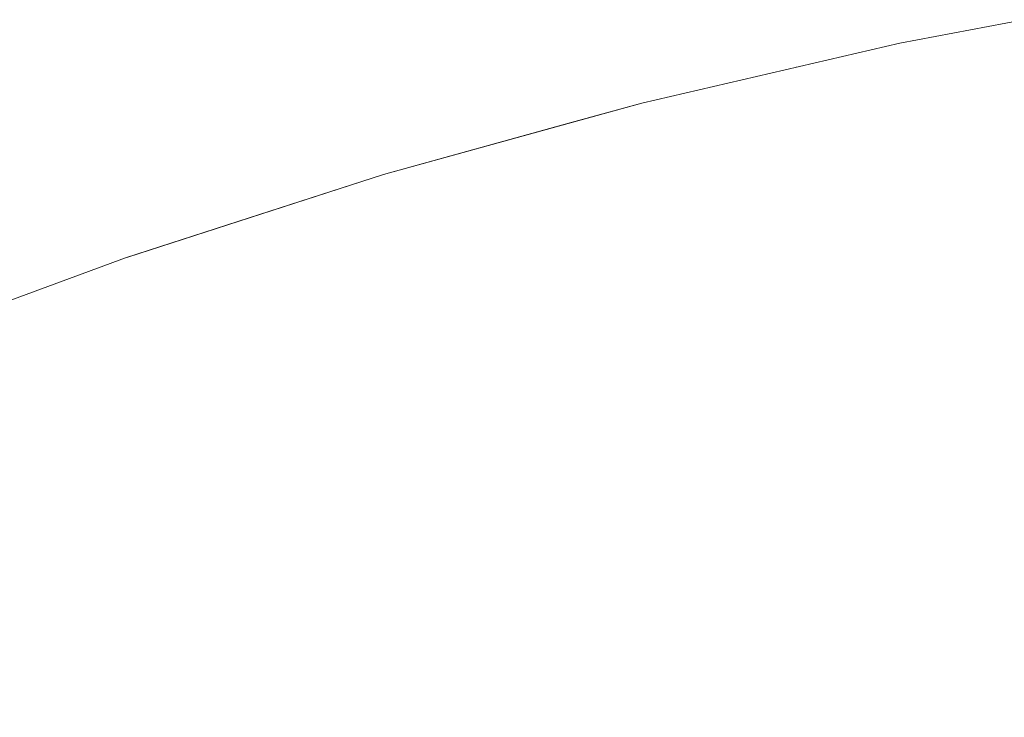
# Model space of a CAD drawing. Header units: centimetres. Extents: x -21.6 to 22.7, y 4.2 to 6.
# Tile 65 of 256: x -21.52755 to -21.51654, y 5.99119 to 5.99899. Entities that reach past the tile are written whole.
import ezdxf

# ---------------------------------------------------------------- set-up
doc = ezdxf.new("R2010")
doc.units = ezdxf.units.CM
doc.header["$LTSCALE"] = 2.54
doc.layers.add('Lucido design-1', color=7, linetype='Continuous')

# ---------------------------------------------------------------- blocks, each defined once
blk = doc.blocks.new('Gruppo-3-1')
at = {"color": 7, "linetype": 'Continuous', "lineweight": 9}
for points, invisible_edges in [([(-21.518869, 5.998458, -2276.320608), (-21.518864, 5.998422, -2276.319046), (-21.516324, 5.99895, -2276.319046), (-21.516329, 5.998987, -2276.320608)], 15), ([(-21.517713, 5.998723, -2276.32217), (-21.518869, 5.998458, -2276.320608), (-21.516329, 5.998987, -2276.320608)], 11), ([(-21.516329, 5.998987, -2276.320608), (-21.516328, 5.998984, -2276.32217), (-21.517713, 5.998723, -2276.32217)], 9), ([(-21.516328, 5.998984, -2276.92217), (-21.517713, 5.998723, -2276.92217), (-21.517713, 5.998723, -2276.32217), (-21.516328, 5.998984, -2276.32217)], 10), ([(-21.517713, 5.998723, -2276.92217), (-21.516328, 5.998984, -2276.92217), (-21.516324, 5.99895, -2276.925294), (-21.517597, 5.998698, -2276.925294)], 14), ([(-21.516317, 5.99889, -2276.317485), (-21.516324, 5.99895, -2276.319046), (-21.518864, 5.998422, -2276.319046), (-21.518854, 5.998362, -2276.317485)], 15), ([(-21.518854, 5.998362, -2276.317485), (-21.518841, 5.998278, -2276.315926), (-21.516306, 5.998806, -2276.315926), (-21.516317, 5.99889, -2276.317485)], 15), ([(-21.517597, 5.998698, -2276.925294), (-21.516324, 5.99895, -2276.925294), (-21.516306, 5.998806, -2276.928414), (-21.517576, 5.998554, -2276.928414)], 15), ([(-21.516291, 5.998698, -2276.314369), (-21.516306, 5.998806, -2276.315926), (-21.518841, 5.998278, -2276.315926), (-21.518824, 5.99817, -2276.314369)], 15), ([(-21.517576, 5.998554, -2276.928414), (-21.516306, 5.998806, -2276.928414), (-21.516274, 5.998566, -2276.931524), (-21.517541, 5.998314, -2276.931524)], 15), ([(-21.518869, 5.998458, -2276.320608), (-21.517713, 5.998723, -2276.32217), (-21.520598, 5.998054, -2276.32217)], 9), ([(-21.520598, 5.998054, -2276.92217), (-21.520598, 5.998054, -2276.32217), (-21.517713, 5.998723, -2276.32217), (-21.517713, 5.998723, -2276.92217)], 5), ([(-21.520598, 5.998054, -2276.92217), (-21.517713, 5.998723, -2276.92217), (-21.518864, 5.998422, -2276.925294), (-21.520125, 5.998122, -2276.925294)], 14), ([(-21.517597, 5.998698, -2276.925294), (-21.518864, 5.998422, -2276.925294), (-21.517713, 5.998723, -2276.92217)], 11), ([(-21.517576, 5.998554, -2276.928414), (-21.518841, 5.998278, -2276.928414), (-21.518864, 5.998422, -2276.925294), (-21.517597, 5.998698, -2276.925294)], 15), ([(-21.518824, 5.99817, -2276.314369), (-21.518803, 5.998039, -2276.312816), (-21.516274, 5.998566, -2276.312816), (-21.516291, 5.998698, -2276.314369)], 15), ([(-21.517541, 5.998314, -2276.931524), (-21.518803, 5.998039, -2276.931524), (-21.518841, 5.998278, -2276.928414), (-21.517576, 5.998554, -2276.928414)], 15), ([(-21.516254, 5.99841, -2276.311265), (-21.516274, 5.998566, -2276.312816), (-21.518803, 5.998039, -2276.312816), (-21.518779, 5.997884, -2276.311265)], 15), ([(-21.517541, 5.998314, -2276.931524), (-21.516274, 5.998566, -2276.931524), (-21.51623, 5.99823, -2276.934621), (-21.517493, 5.997979, -2276.934621)], 15), ([(-21.520598, 5.998054, -2276.32217), (-21.521387, 5.997836, -2276.320608), (-21.518869, 5.998458, -2276.320608)], 11), ([(-21.521387, 5.997836, -2276.320608), (-21.521381, 5.9978, -2276.319046), (-21.518864, 5.998422, -2276.319046), (-21.518869, 5.998458, -2276.320608)], 15), ([(-21.518854, 5.998362, -2276.317485), (-21.518864, 5.998422, -2276.319046), (-21.521381, 5.9978, -2276.319046), (-21.52137, 5.997741, -2276.317485)], 15), ([(-21.52137, 5.997741, -2276.317485), (-21.521354, 5.997657, -2276.315926), (-21.518841, 5.998278, -2276.315926), (-21.518854, 5.998362, -2276.317485)], 15), ([(-21.520125, 5.998122, -2276.925294), (-21.518864, 5.998422, -2276.925294), (-21.518841, 5.998278, -2276.928414), (-21.520101, 5.997979, -2276.928414)], 15), ([(-21.518779, 5.997884, -2276.311265), (-21.518751, 5.997705, -2276.309719), (-21.51623, 5.99823, -2276.309719), (-21.516254, 5.99841, -2276.311265)], 15), ([(-21.518824, 5.99817, -2276.314369), (-21.518841, 5.998278, -2276.315926), (-21.521354, 5.997657, -2276.315926), (-21.521335, 5.99755, -2276.314369)], 15), ([(-21.520101, 5.997979, -2276.928414), (-21.518841, 5.998278, -2276.928414), (-21.518803, 5.998039, -2276.931524), (-21.52006, 5.997741, -2276.931524)], 15), ([(-21.517493, 5.997979, -2276.934621), (-21.518751, 5.997705, -2276.934621), (-21.518803, 5.998039, -2276.931524), (-21.517541, 5.998314, -2276.931524)], 15), ([(-21.516204, 5.998027, -2276.308177), (-21.51623, 5.99823, -2276.309719), (-21.518751, 5.997705, -2276.309719), (-21.518719, 5.997503, -2276.308177)], 15), ([(-21.517493, 5.997979, -2276.934621), (-21.51623, 5.99823, -2276.934621), (-21.516174, 5.9978, -2276.9377), (-21.517431, 5.99755, -2276.9377)], 15), ([(-21.520125, 5.998122, -2276.925294), (-21.521381, 5.9978, -2276.925294), (-21.520598, 5.998054, -2276.92217)], 11), ([(-21.520101, 5.997979, -2276.928414), (-21.521354, 5.997657, -2276.928414), (-21.521381, 5.9978, -2276.925294), (-21.520125, 5.998122, -2276.925294)], 15), ([(-21.521335, 5.99755, -2276.314369), (-21.521311, 5.99742, -2276.312816), (-21.518803, 5.998039, -2276.312816), (-21.518824, 5.99817, -2276.314369)], 15), ([(-21.520598, 5.998054, -2276.92217), (-21.523485, 5.997255, -2276.92217), (-21.523485, 5.997255, -2276.32217), (-21.521386, 5.997836, -2276.32217)], 10), ([(-21.523485, 5.997255, -2276.92217), (-21.520598, 5.998054, -2276.92217), (-21.521381, 5.9978, -2276.925294), (-21.52263, 5.997455, -2276.925294)], 14), ([(-21.520598, 5.998054, -2276.32217), (-21.521386, 5.997836, -2276.32217), (-21.521387, 5.997836, -2276.320608)], 10), ([(-21.521386, 5.997836, -2276.32217), (-21.520598, 5.998054, -2276.32217), (-21.520598, 5.998054, -2276.92217)], 10), ([(-21.518779, 5.997884, -2276.311265), (-21.518803, 5.998039, -2276.312816), (-21.521311, 5.99742, -2276.312816), (-21.521282, 5.997265, -2276.311265)], 15), ([(-21.52006, 5.997741, -2276.931524), (-21.518803, 5.998039, -2276.931524), (-21.518751, 5.997705, -2276.934621), (-21.520003, 5.997408, -2276.934621)], 15), ([(-21.518719, 5.997503, -2276.308177), (-21.518684, 5.997277, -2276.30664), (-21.516174, 5.9978, -2276.30664), (-21.516204, 5.998027, -2276.308177)], 15), ([(-21.52006, 5.997741, -2276.931524), (-21.521311, 5.99742, -2276.931524), (-21.521354, 5.997657, -2276.928414), (-21.520101, 5.997979, -2276.928414)], 15), ([(-21.521282, 5.997265, -2276.311265), (-21.521249, 5.997088, -2276.309719), (-21.518751, 5.997705, -2276.309719), (-21.518779, 5.997884, -2276.311265)], 15), ([(-21.517431, 5.99755, -2276.9377), (-21.518684, 5.997277, -2276.9377), (-21.518751, 5.997705, -2276.934621), (-21.517493, 5.997979, -2276.934621)], 15), ([(-21.523879, 5.997123, -2276.320608), (-21.523872, 5.997088, -2276.319046), (-21.521381, 5.9978, -2276.319046), (-21.521387, 5.997836, -2276.320608)], 15), ([(-21.523485, 5.997255, -2276.32217), (-21.523879, 5.997123, -2276.320608), (-21.521387, 5.997836, -2276.320608)], 11), ([(-21.52137, 5.997741, -2276.317485), (-21.521381, 5.9978, -2276.319046), (-21.523872, 5.997088, -2276.319046), (-21.523859, 5.997029, -2276.317485)], 15), ([(-21.521387, 5.997836, -2276.320608), (-21.521386, 5.997836, -2276.32217), (-21.523485, 5.997255, -2276.32217)], 9), ([(-21.52263, 5.997455, -2276.925294), (-21.521381, 5.9978, -2276.925294), (-21.521354, 5.997657, -2276.928414), (-21.522602, 5.997313, -2276.928414)], 15), ([(-21.516142, 5.99755, -2276.305108), (-21.516174, 5.9978, -2276.30664), (-21.518684, 5.997277, -2276.30664), (-21.518645, 5.997029, -2276.305108)], 15), ([(-21.517431, 5.99755, -2276.9377), (-21.516174, 5.9978, -2276.9377), (-21.516106, 5.997277, -2276.940757), (-21.517356, 5.997029, -2276.940757)], 15), ([(-21.523859, 5.997029, -2276.317485), (-21.523842, 5.996946, -2276.315926), (-21.521354, 5.997657, -2276.315926), (-21.52137, 5.997741, -2276.317485)], 15), ([(-21.520003, 5.997408, -2276.934621), (-21.521249, 5.997088, -2276.934621), (-21.521311, 5.99742, -2276.931524), (-21.52006, 5.997741, -2276.931524)], 15), ([(-21.518719, 5.997503, -2276.308177), (-21.518751, 5.997705, -2276.309719), (-21.521249, 5.997088, -2276.309719), (-21.521213, 5.996887, -2276.308177)], 15), ([(-21.520003, 5.997408, -2276.934621), (-21.518751, 5.997705, -2276.934621), (-21.518684, 5.997277, -2276.9377), (-21.51993, 5.996982, -2276.9377)], 15), ([(-21.521335, 5.99755, -2276.314369), (-21.521354, 5.997657, -2276.315926), (-21.523842, 5.996946, -2276.315926), (-21.52382, 5.99684, -2276.314369)], 15), ([(-21.522602, 5.997313, -2276.928414), (-21.521354, 5.997657, -2276.928414), (-21.521311, 5.99742, -2276.931524), (-21.522555, 5.997076, -2276.931524)], 15), ([(-21.52263, 5.997455, -2276.925294), (-21.523872, 5.997088, -2276.925294), (-21.523485, 5.997255, -2276.92217)], 11), ([(-21.522602, 5.997313, -2276.928414), (-21.523842, 5.996946, -2276.928414), (-21.523872, 5.997088, -2276.925294), (-21.52263, 5.997455, -2276.925294)], 15), ([(-21.52382, 5.99684, -2276.314369), (-21.523792, 5.99671, -2276.312816), (-21.521311, 5.99742, -2276.312816), (-21.521335, 5.99755, -2276.314369)], 15), ([(-21.521213, 5.996887, -2276.308177), (-21.521171, 5.996663, -2276.30664), (-21.518684, 5.997277, -2276.30664), (-21.518719, 5.997503, -2276.308177)], 15), ([(-21.517356, 5.997029, -2276.940757), (-21.518602, 5.996757, -2276.940757), (-21.518684, 5.997277, -2276.9377), (-21.517431, 5.99755, -2276.9377)], 15), ([(-21.518645, 5.997029, -2276.305108), (-21.518602, 5.996757, -2276.303583), (-21.516106, 5.997277, -2276.303583), (-21.516142, 5.99755, -2276.305108)], 15), ([(-21.521282, 5.997265, -2276.311265), (-21.521311, 5.99742, -2276.312816), (-21.523792, 5.99671, -2276.312816), (-21.52376, 5.996557, -2276.311265)], 15), ([(-21.522555, 5.997076, -2276.931524), (-21.521311, 5.99742, -2276.931524), (-21.521249, 5.997088, -2276.934621), (-21.522489, 5.996746, -2276.934621)], 15), ([(-21.51993, 5.996982, -2276.9377), (-21.521171, 5.996663, -2276.9377), (-21.521249, 5.997088, -2276.934621), (-21.520003, 5.997408, -2276.934621)], 15), ([(-21.523879, 5.997123, -2276.320608), (-21.523485, 5.997255, -2276.32217), (-21.526345, 5.996333, -2276.32217), (-21.526343, 5.996322, -2276.320608)], 13), ([(-21.526345, 5.996333, -2276.32217), (-21.523485, 5.997255, -2276.32217), (-21.523485, 5.997255, -2276.92217), (-21.525113, 5.99673, -2276.92217)], 10), ([(-21.525113, 5.99673, -2276.92217), (-21.523485, 5.997255, -2276.92217), (-21.523872, 5.997088, -2276.925294), (-21.525107, 5.996698, -2276.925294)], 14), ([(-21.522555, 5.997076, -2276.931524), (-21.523792, 5.99671, -2276.931524), (-21.523842, 5.996946, -2276.928414), (-21.522602, 5.997313, -2276.928414)], 15), ([(-21.52376, 5.996557, -2276.311265), (-21.523723, 5.996381, -2276.309719), (-21.521249, 5.997088, -2276.309719), (-21.521282, 5.997265, -2276.311265)], 15), ([(-21.518645, 5.997029, -2276.305108), (-21.518684, 5.997277, -2276.30664), (-21.521171, 5.996663, -2276.30664), (-21.521126, 5.996416, -2276.305108)], 15), ([(-21.51993, 5.996982, -2276.9377), (-21.518684, 5.997277, -2276.9377), (-21.518602, 5.996757, -2276.940757), (-21.519842, 5.996463, -2276.940757)], 15), ([(-21.516067, 5.996982, -2276.302065), (-21.516106, 5.997277, -2276.303583), (-21.518602, 5.996757, -2276.303583), (-21.518556, 5.996463, -2276.302065)], 15), ([(-21.517356, 5.997029, -2276.940757), (-21.516106, 5.997277, -2276.940757), (-21.516026, 5.996663, -2276.943786), (-21.517268, 5.996416, -2276.943786)], 15), ([(-21.526343, 5.996322, -2276.320608), (-21.526334, 5.996287, -2276.319046), (-21.523872, 5.997088, -2276.319046), (-21.523879, 5.997123, -2276.320608)], 15), ([(-21.523859, 5.997029, -2276.317485), (-21.523872, 5.997088, -2276.319046), (-21.526334, 5.996287, -2276.319046), (-21.52632, 5.996228, -2276.317485)], 15), ([(-21.52632, 5.996228, -2276.317485), (-21.526301, 5.996146, -2276.315926), (-21.523842, 5.996946, -2276.315926), (-21.523859, 5.997029, -2276.317485)], 15), ([(-21.525107, 5.996698, -2276.925294), (-21.523872, 5.997088, -2276.925294), (-21.523842, 5.996946, -2276.928414), (-21.525075, 5.996557, -2276.928414)], 15), ([(-21.522489, 5.996746, -2276.934621), (-21.523723, 5.996381, -2276.934621), (-21.523792, 5.99671, -2276.931524), (-21.522555, 5.997076, -2276.931524)], 15), ([(-21.521213, 5.996887, -2276.308177), (-21.521249, 5.997088, -2276.309719), (-21.523723, 5.996381, -2276.309719), (-21.523681, 5.996181, -2276.308177)], 15), ([(-21.522489, 5.996746, -2276.934621), (-21.521249, 5.997088, -2276.934621), (-21.521171, 5.996663, -2276.9377), (-21.522406, 5.996322, -2276.9377)], 15), ([(-21.521126, 5.996416, -2276.305108), (-21.521076, 5.996146, -2276.303583), (-21.518602, 5.996757, -2276.303583), (-21.518645, 5.997029, -2276.305108)], 15), ([(-21.517268, 5.996416, -2276.943786), (-21.518506, 5.996146, -2276.943786), (-21.518602, 5.996757, -2276.940757), (-21.517356, 5.997029, -2276.940757)], 15), ([(-21.52382, 5.99684, -2276.314369), (-21.523842, 5.996946, -2276.315926), (-21.526301, 5.996146, -2276.315926), (-21.526276, 5.996041, -2276.314369)], 15), ([(-21.525075, 5.996557, -2276.928414), (-21.523842, 5.996946, -2276.928414), (-21.523792, 5.99671, -2276.931524), (-21.525022, 5.996322, -2276.931524)], 15), ([(-21.519842, 5.996463, -2276.940757), (-21.521076, 5.996146, -2276.940757), (-21.521171, 5.996663, -2276.9377), (-21.51993, 5.996982, -2276.9377)], 15), ([(-21.518556, 5.996463, -2276.302065), (-21.518506, 5.996146, -2276.300554), (-21.516026, 5.996663, -2276.300554), (-21.516067, 5.996982, -2276.302065)], 15), ([(-21.526276, 5.996041, -2276.314369), (-21.526245, 5.995912, -2276.312816), (-21.523792, 5.99671, -2276.312816), (-21.52382, 5.99684, -2276.314369)], 15), ([(-21.523681, 5.996181, -2276.308177), (-21.523634, 5.995959, -2276.30664), (-21.521171, 5.996663, -2276.30664), (-21.521213, 5.996887, -2276.308177)], 15), ([(-21.525113, 5.99673, -2276.92217), (-21.526372, 5.996324, -2276.92217), (-21.526372, 5.996324, -2276.32217), (-21.526345, 5.996333, -2276.32217)], 10), ([(-21.525107, 5.996698, -2276.925294), (-21.526334, 5.996287, -2276.925294), (-21.526372, 5.996324, -2276.92217), (-21.525113, 5.99673, -2276.92217)], 11), ([(-21.525075, 5.996557, -2276.928414), (-21.526301, 5.996146, -2276.928414), (-21.526334, 5.996287, -2276.925294), (-21.525107, 5.996698, -2276.925294)], 15), ([(-21.52376, 5.996557, -2276.311265), (-21.523792, 5.99671, -2276.312816), (-21.526245, 5.995912, -2276.312816), (-21.526209, 5.99576, -2276.311265)], 15), ([(-21.525022, 5.996322, -2276.931524), (-21.523792, 5.99671, -2276.931524), (-21.523723, 5.996381, -2276.934621), (-21.524949, 5.995994, -2276.934621)], 15), ([(-21.522406, 5.996322, -2276.9377), (-21.523634, 5.995959, -2276.9377), (-21.523723, 5.996381, -2276.934621), (-21.522489, 5.996746, -2276.934621)], 15), ([(-21.518556, 5.996463, -2276.302065), (-21.518602, 5.996757, -2276.303583), (-21.521076, 5.996146, -2276.303583), (-21.521022, 5.995854, -2276.302065)], 15), ([(-21.519842, 5.996463, -2276.940757), (-21.518602, 5.996757, -2276.940757), (-21.518506, 5.996146, -2276.943786), (-21.519738, 5.995854, -2276.943786)], 15), ([(-21.521126, 5.996416, -2276.305108), (-21.521171, 5.996663, -2276.30664), (-21.523634, 5.995959, -2276.30664), (-21.523582, 5.995714, -2276.305108)], 15), ([(-21.522406, 5.996322, -2276.9377), (-21.521171, 5.996663, -2276.9377), (-21.521076, 5.996146, -2276.940757), (-21.522304, 5.995807, -2276.940757)], 15), ([(-21.515981, 5.996322, -2276.29905), (-21.516026, 5.996663, -2276.300554), (-21.518506, 5.996146, -2276.300554), (-21.518453, 5.995807, -2276.29905)], 15), ([(-21.517268, 5.996416, -2276.943786), (-21.516026, 5.996663, -2276.943786), (-21.515934, 5.995959, -2276.946785), (-21.517167, 5.995714, -2276.946785)], 15), ([(-21.525022, 5.996322, -2276.931524), (-21.526245, 5.995912, -2276.931524), (-21.526301, 5.996146, -2276.928414), (-21.525075, 5.996557, -2276.928414)], 15), ([(-21.526209, 5.99576, -2276.311265), (-21.526167, 5.995586, -2276.309719), (-21.523723, 5.996381, -2276.309719), (-21.52376, 5.996557, -2276.311265)], 15), ([(-21.519738, 5.995854, -2276.943786), (-21.520965, 5.995539, -2276.943786), (-21.521076, 5.996146, -2276.940757), (-21.519842, 5.996463, -2276.940757)], 15), ([(-21.521022, 5.995854, -2276.302065), (-21.520965, 5.995539, -2276.300554), (-21.518506, 5.996146, -2276.300554), (-21.518556, 5.996463, -2276.302065)], 15), ([(-21.523681, 5.996181, -2276.308177), (-21.523723, 5.996381, -2276.309719), (-21.526167, 5.995586, -2276.309719), (-21.52612, 5.995388, -2276.308177)], 15), ([(-21.524949, 5.995994, -2276.934621), (-21.523723, 5.996381, -2276.934621), (-21.523634, 5.995959, -2276.9377), (-21.524854, 5.995574, -2276.9377)], 15), ([(-21.523582, 5.995714, -2276.305108), (-21.523525, 5.995446, -2276.303583), (-21.521076, 5.996146, -2276.303583), (-21.521126, 5.996416, -2276.305108)], 15), ([(-21.517167, 5.995714, -2276.946785), (-21.518396, 5.995446, -2276.946785), (-21.518506, 5.996146, -2276.943786), (-21.517268, 5.996416, -2276.943786)], 15), ([(-21.526372, 5.996324, -2276.32217), (-21.529258, 5.995258, -2276.32217), (-21.528774, 5.995434, -2276.320608), (-21.526343, 5.996322, -2276.320608)], 14), ([(-21.529258, 5.995258, -2276.92217), (-21.529258, 5.995258, -2276.32217), (-21.526372, 5.996324, -2276.32217), (-21.526372, 5.996324, -2276.92217)], 5), ([(-21.527554, 5.995854, -2276.925294), (-21.528765, 5.995399, -2276.925294), (-21.529258, 5.995258, -2276.92217), (-21.526372, 5.996324, -2276.92217)], 11), ([(-21.528774, 5.995434, -2276.320608), (-21.528765, 5.995399, -2276.319046), (-21.526334, 5.996287, -2276.319046), (-21.526343, 5.996322, -2276.320608)], 15), ([(-21.52632, 5.996228, -2276.317485), (-21.526334, 5.996287, -2276.319046), (-21.528765, 5.995399, -2276.319046), (-21.528749, 5.995341, -2276.317485)], 15), ([(-21.526372, 5.996324, -2276.92217), (-21.526334, 5.996287, -2276.925294), (-21.527554, 5.995854, -2276.925294)], 11), ([(-21.527554, 5.995854, -2276.925294), (-21.526334, 5.996287, -2276.925294), (-21.526301, 5.996146, -2276.928414), (-21.527518, 5.995714, -2276.928414)], 15), ([(-21.526343, 5.996322, -2276.320608), (-21.526345, 5.996333, -2276.32217), (-21.526372, 5.996324, -2276.32217)], 9), ([(-21.524949, 5.995994, -2276.934621), (-21.526167, 5.995586, -2276.934621), (-21.526245, 5.995912, -2276.931524), (-21.525022, 5.996322, -2276.931524)], 15), ([(-21.522304, 5.995807, -2276.940757), (-21.523525, 5.995446, -2276.940757), (-21.523634, 5.995959, -2276.9377), (-21.522406, 5.996322, -2276.9377)], 15), ([(-21.518453, 5.995807, -2276.29905), (-21.518396, 5.995446, -2276.297555), (-21.515934, 5.995959, -2276.297555), (-21.515981, 5.996322, -2276.29905)], 15), ([(-21.528749, 5.995341, -2276.317485), (-21.528728, 5.99526, -2276.315926), (-21.526301, 5.996146, -2276.315926), (-21.52632, 5.996228, -2276.317485)], 15), ([(-21.526276, 5.996041, -2276.314369), (-21.526301, 5.996146, -2276.315926), (-21.528728, 5.99526, -2276.315926), (-21.5287, 5.995155, -2276.314369)], 15), ([(-21.527518, 5.995714, -2276.928414), (-21.526301, 5.996146, -2276.928414), (-21.526245, 5.995912, -2276.931524), (-21.52746, 5.995481, -2276.931524)], 15), ([(-21.52612, 5.995388, -2276.308177), (-21.526067, 5.995167, -2276.30664), (-21.523634, 5.995959, -2276.30664), (-21.523681, 5.996181, -2276.308177)], 15), ([(-21.521022, 5.995854, -2276.302065), (-21.521076, 5.996146, -2276.303583), (-21.523525, 5.995446, -2276.303583), (-21.523464, 5.995156, -2276.302065)], 15), ([(-21.522304, 5.995807, -2276.940757), (-21.521076, 5.996146, -2276.940757), (-21.520965, 5.995539, -2276.943786), (-21.522185, 5.995202, -2276.943786)], 15), ([(-21.518453, 5.995807, -2276.29905), (-21.518506, 5.996146, -2276.300554), (-21.520965, 5.995539, -2276.300554), (-21.520903, 5.995202, -2276.29905)], 15), ([(-21.519738, 5.995854, -2276.943786), (-21.518506, 5.996146, -2276.943786), (-21.518396, 5.995446, -2276.946785), (-21.519619, 5.995156, -2276.946785)], 15), ([(-21.5287, 5.995155, -2276.314369), (-21.528666, 5.995028, -2276.312816), (-21.526245, 5.995912, -2276.312816), (-21.526276, 5.996041, -2276.314369)], 15), ([(-21.526209, 5.99576, -2276.311265), (-21.526245, 5.995912, -2276.312816), (-21.528666, 5.995028, -2276.312816), (-21.528626, 5.994878, -2276.311265)], 15), ([(-21.52746, 5.995481, -2276.931524), (-21.526245, 5.995912, -2276.931524), (-21.526167, 5.995586, -2276.934621), (-21.527378, 5.995156, -2276.934621)], 15), ([(-21.524854, 5.995574, -2276.9377), (-21.526067, 5.995167, -2276.9377), (-21.526167, 5.995586, -2276.934621), (-21.524949, 5.995994, -2276.934621)], 15), ([(-21.523582, 5.995714, -2276.305108), (-21.523634, 5.995959, -2276.30664), (-21.526067, 5.995167, -2276.30664), (-21.526009, 5.994924, -2276.305108)], 15), ([(-21.524854, 5.995574, -2276.9377), (-21.523634, 5.995959, -2276.9377), (-21.523525, 5.995446, -2276.940757), (-21.52474, 5.995063, -2276.940757)], 15), ([(-21.515883, 5.995574, -2276.296068), (-21.515934, 5.995959, -2276.297555), (-21.518396, 5.995446, -2276.297555), (-21.518336, 5.995063, -2276.296068)], 15), ([(-21.517167, 5.995714, -2276.946785), (-21.515934, 5.995959, -2276.946785), (-21.51583, 5.995167, -2276.94975), (-21.517054, 5.994924, -2276.94975)], 15), ([(-21.527518, 5.995714, -2276.928414), (-21.528728, 5.99526, -2276.928414), (-21.528765, 5.995399, -2276.925294), (-21.527554, 5.995854, -2276.925294)], 15), ([(-21.522185, 5.995202, -2276.943786), (-21.523398, 5.994844, -2276.943786), (-21.523525, 5.995446, -2276.940757), (-21.522304, 5.995807, -2276.940757)], 15), ([(-21.523464, 5.995156, -2276.302065), (-21.523398, 5.994844, -2276.300554), (-21.520965, 5.995539, -2276.300554), (-21.521022, 5.995854, -2276.302065)], 15), ([(-21.519619, 5.995156, -2276.946785), (-21.520836, 5.994844, -2276.946785), (-21.520965, 5.995539, -2276.943786), (-21.519738, 5.995854, -2276.943786)], 15), ([(-21.520903, 5.995202, -2276.29905), (-21.520836, 5.994844, -2276.297555), (-21.518396, 5.995446, -2276.297555), (-21.518453, 5.995807, -2276.29905)], 15), ([(-21.52746, 5.995481, -2276.931524), (-21.528666, 5.995028, -2276.931524), (-21.528728, 5.99526, -2276.928414), (-21.527518, 5.995714, -2276.928414)], 15), ([(-21.528626, 5.994878, -2276.311265), (-21.52858, 5.994704, -2276.309719), (-21.526167, 5.995586, -2276.309719), (-21.526209, 5.99576, -2276.311265)], 15), ([(-21.526009, 5.994924, -2276.305108), (-21.525946, 5.994659, -2276.303583), (-21.523525, 5.995446, -2276.303583), (-21.523582, 5.995714, -2276.305108)], 15), ([(-21.517054, 5.994924, -2276.94975), (-21.518272, 5.994659, -2276.94975), (-21.518396, 5.995446, -2276.946785), (-21.517167, 5.995714, -2276.946785)], 15), ([(-21.52612, 5.995388, -2276.308177), (-21.526167, 5.995586, -2276.309719), (-21.52858, 5.994704, -2276.309719), (-21.528528, 5.994509, -2276.308177)], 15), ([(-21.527378, 5.995156, -2276.934621), (-21.526167, 5.995586, -2276.934621), (-21.526067, 5.995167, -2276.9377), (-21.527273, 5.994739, -2276.9377)], 15), ([(-21.52474, 5.995063, -2276.940757), (-21.525946, 5.994659, -2276.940757), (-21.526067, 5.995167, -2276.9377), (-21.524854, 5.995574, -2276.9377)], 15), ([(-21.518336, 5.995063, -2276.296068), (-21.518272, 5.994659, -2276.29459), (-21.51583, 5.995167, -2276.29459), (-21.515883, 5.995574, -2276.296068)], 15), ([(-21.527378, 5.995156, -2276.934621), (-21.52858, 5.994704, -2276.934621), (-21.528666, 5.995028, -2276.931524), (-21.52746, 5.995481, -2276.931524)], 15), ([(-21.520903, 5.995202, -2276.29905), (-21.520965, 5.995539, -2276.300554), (-21.523398, 5.994844, -2276.300554), (-21.523328, 5.994509, -2276.29905)], 15), ([(-21.522185, 5.995202, -2276.943786), (-21.520965, 5.995539, -2276.943786), (-21.520836, 5.994844, -2276.946785), (-21.522048, 5.994509, -2276.946785)], 15), ([(-21.528528, 5.994509, -2276.308177), (-21.52847, 5.99429, -2276.30664), (-21.526067, 5.995167, -2276.30664), (-21.52612, 5.995388, -2276.308177)], 15), ([(-21.523464, 5.995156, -2276.302065), (-21.523525, 5.995446, -2276.303583), (-21.525946, 5.994659, -2276.303583), (-21.525878, 5.994371, -2276.302065)], 15), ([(-21.52474, 5.995063, -2276.940757), (-21.523525, 5.995446, -2276.940757), (-21.523398, 5.994844, -2276.943786), (-21.524605, 5.994463, -2276.943786)], 15), ([(-21.518336, 5.995063, -2276.296068), (-21.518396, 5.995446, -2276.297555), (-21.520836, 5.994844, -2276.297555), (-21.520766, 5.994463, -2276.296068)], 15), ([(-21.519619, 5.995156, -2276.946785), (-21.518396, 5.995446, -2276.946785), (-21.518272, 5.994659, -2276.94975), (-21.519485, 5.994371, -2276.94975)], 15), ([(-21.527273, 5.994739, -2276.9377), (-21.52847, 5.99429, -2276.9377), (-21.52858, 5.994704, -2276.934621), (-21.527378, 5.995156, -2276.934621)], 15), ([(-21.526009, 5.994924, -2276.305108), (-21.526067, 5.995167, -2276.30664), (-21.52847, 5.99429, -2276.30664), (-21.528405, 5.994049, -2276.305108)], 15), ([(-21.527273, 5.994739, -2276.9377), (-21.526067, 5.995167, -2276.9377), (-21.525946, 5.994659, -2276.940757), (-21.527145, 5.994233, -2276.940757)], 15), ([(-21.525878, 5.994371, -2276.302065), (-21.525804, 5.994061, -2276.300554), (-21.523398, 5.994844, -2276.300554), (-21.523464, 5.995156, -2276.302065)], 15), ([(-21.522048, 5.994509, -2276.946785), (-21.523252, 5.994153, -2276.946785), (-21.523398, 5.994844, -2276.943786), (-21.522185, 5.995202, -2276.943786)], 15), ([(-21.523328, 5.994509, -2276.29905), (-21.523252, 5.994153, -2276.297555), (-21.520836, 5.994844, -2276.297555), (-21.520903, 5.995202, -2276.29905)], 15), ([(-21.519485, 5.994371, -2276.94975), (-21.520692, 5.994061, -2276.94975), (-21.520836, 5.994844, -2276.946785), (-21.519619, 5.995156, -2276.946785)], 15), ([(-21.515774, 5.994739, -2276.293122), (-21.51583, 5.995167, -2276.29459), (-21.518272, 5.994659, -2276.29459), (-21.518205, 5.994233, -2276.293122)], 15), ([(-21.517054, 5.994924, -2276.94975), (-21.51583, 5.995167, -2276.94975), (-21.515716, 5.99429, -2276.952675), (-21.516928, 5.994049, -2276.952675)], 15), ([(-21.524605, 5.994463, -2276.943786), (-21.525804, 5.994061, -2276.943786), (-21.525946, 5.994659, -2276.940757), (-21.52474, 5.995063, -2276.940757)], 15), ([(-21.520766, 5.994463, -2276.296068), (-21.520692, 5.994061, -2276.29459), (-21.518272, 5.994659, -2276.29459), (-21.518336, 5.995063, -2276.296068)], 15), ([(-21.528405, 5.994049, -2276.305108), (-21.528335, 5.993786, -2276.303583), (-21.525946, 5.994659, -2276.303583), (-21.526009, 5.994924, -2276.305108)], 15), ([(-21.516928, 5.994049, -2276.952675), (-21.518135, 5.993786, -2276.952675), (-21.518272, 5.994659, -2276.94975), (-21.517054, 5.994924, -2276.94975)], 15), ([(-21.523328, 5.994509, -2276.29905), (-21.523398, 5.994844, -2276.300554), (-21.525804, 5.994061, -2276.300554), (-21.525725, 5.993729, -2276.29905)], 15), ([(-21.524605, 5.994463, -2276.943786), (-21.523398, 5.994844, -2276.943786), (-21.523252, 5.994153, -2276.946785), (-21.52445, 5.993775, -2276.946785)], 15), ([(-21.520766, 5.994463, -2276.296068), (-21.520836, 5.994844, -2276.297555), (-21.523252, 5.994153, -2276.297555), (-21.523173, 5.993775, -2276.296068)], 15), ([(-21.522048, 5.994509, -2276.946785), (-21.520836, 5.994844, -2276.946785), (-21.520692, 5.994061, -2276.94975), (-21.521894, 5.993729, -2276.94975)], 15), ([(-21.527145, 5.994233, -2276.940757), (-21.528335, 5.993786, -2276.940757), (-21.52847, 5.99429, -2276.9377), (-21.527273, 5.994739, -2276.9377)], 15), ([(-21.518205, 5.994233, -2276.293122), (-21.518135, 5.993786, -2276.291665), (-21.515716, 5.99429, -2276.291665), (-21.515774, 5.994739, -2276.293122)], 15), ([(-21.525878, 5.994371, -2276.302065), (-21.525946, 5.994659, -2276.303583), (-21.528335, 5.993786, -2276.303583), (-21.528259, 5.993501, -2276.302065)], 15), ([(-21.527145, 5.994233, -2276.940757), (-21.525946, 5.994659, -2276.940757), (-21.525804, 5.994061, -2276.943786), (-21.526995, 5.993638, -2276.943786)], 15), ([(-21.518205, 5.994233, -2276.293122), (-21.518272, 5.994659, -2276.29459), (-21.520692, 5.994061, -2276.29459), (-21.520615, 5.993638, -2276.293122)], 15), ([(-21.519485, 5.994371, -2276.94975), (-21.518272, 5.994659, -2276.94975), (-21.518135, 5.993786, -2276.952675), (-21.519337, 5.993501, -2276.952675)], 15), ([(-21.525725, 5.993729, -2276.29905), (-21.52564, 5.993376, -2276.297555), (-21.523252, 5.994153, -2276.297555), (-21.523328, 5.994509, -2276.29905)], 15), ([(-21.521894, 5.993729, -2276.94975), (-21.523088, 5.993376, -2276.94975), (-21.523252, 5.994153, -2276.946785), (-21.522048, 5.994509, -2276.946785)], 15), ([(-21.528259, 5.993501, -2276.302065), (-21.528178, 5.993194, -2276.300554), (-21.525804, 5.994061, -2276.300554), (-21.525878, 5.994371, -2276.302065)], 15), ([(-21.52445, 5.993775, -2276.946785), (-21.52564, 5.993376, -2276.946785), (-21.525804, 5.994061, -2276.943786), (-21.524605, 5.994463, -2276.943786)], 15), ([(-21.523173, 5.993775, -2276.296068), (-21.523088, 5.993376, -2276.29459), (-21.520692, 5.994061, -2276.29459), (-21.520766, 5.994463, -2276.296068)], 15), ([(-21.519337, 5.993501, -2276.952675), (-21.520533, 5.993194, -2276.952675), (-21.520692, 5.994061, -2276.94975), (-21.519485, 5.994371, -2276.94975)], 15), ([(-21.515654, 5.99382, -2276.290218), (-21.515716, 5.99429, -2276.291665), (-21.518135, 5.993786, -2276.291665), (-21.518061, 5.993319, -2276.290218)], 15), ([(-21.516928, 5.994049, -2276.952675), (-21.515716, 5.99429, -2276.952675), (-21.51559, 5.99333, -2276.955559), (-21.51679, 5.993091, -2276.955559)], 15), ([(-21.526995, 5.993638, -2276.943786), (-21.528178, 5.993194, -2276.943786), (-21.528335, 5.993786, -2276.940757), (-21.527145, 5.994233, -2276.940757)], 15), ([(-21.523173, 5.993775, -2276.296068), (-21.523252, 5.994153, -2276.297555), (-21.52564, 5.993376, -2276.297555), (-21.525551, 5.993001, -2276.296068)], 15), ([(-21.52445, 5.993775, -2276.946785), (-21.523252, 5.994153, -2276.946785), (-21.523088, 5.993376, -2276.94975), (-21.524276, 5.993001, -2276.94975)], 15), ([(-21.520615, 5.993638, -2276.293122), (-21.520533, 5.993194, -2276.291665), (-21.518135, 5.993786, -2276.291665), (-21.518205, 5.994233, -2276.293122)], 15), ([(-21.525725, 5.993729, -2276.29905), (-21.525804, 5.994061, -2276.300554), (-21.528178, 5.993194, -2276.300554), (-21.52809, 5.992865, -2276.29905)], 15), ([(-21.526995, 5.993638, -2276.943786), (-21.525804, 5.994061, -2276.943786), (-21.52564, 5.993376, -2276.946785), (-21.526823, 5.992956, -2276.946785)], 15), ([(-21.520615, 5.993638, -2276.293122), (-21.520692, 5.994061, -2276.29459), (-21.523088, 5.993376, -2276.29459), (-21.523, 5.992956, -2276.293122)], 15), ([(-21.521894, 5.993729, -2276.94975), (-21.520692, 5.994061, -2276.94975), (-21.520533, 5.993194, -2276.952675), (-21.521723, 5.992865, -2276.952675)], 15), ([(-21.51679, 5.993091, -2276.955559), (-21.517985, 5.992831, -2276.955559), (-21.518135, 5.993786, -2276.952675), (-21.516928, 5.994049, -2276.952675)], 15), ([(-21.518061, 5.993319, -2276.290218), (-21.517985, 5.992831, -2276.288781), (-21.51559, 5.99333, -2276.288781), (-21.515654, 5.99382, -2276.290218)], 15), ([(-21.52809, 5.992865, -2276.29905), (-21.527997, 5.992515, -2276.297555), (-21.52564, 5.993376, -2276.297555), (-21.525725, 5.993729, -2276.29905)], 15), ([(-21.524276, 5.993001, -2276.94975), (-21.525457, 5.992606, -2276.94975), (-21.52564, 5.993376, -2276.946785), (-21.52445, 5.993775, -2276.946785)], 15), ([(-21.525551, 5.993001, -2276.296068), (-21.525457, 5.992606, -2276.29459), (-21.523088, 5.993376, -2276.29459), (-21.523173, 5.993775, -2276.296068)], 15), ([(-21.521723, 5.992865, -2276.952675), (-21.522907, 5.992515, -2276.952675), (-21.523088, 5.993376, -2276.94975), (-21.521894, 5.993729, -2276.94975)], 15), ([(-21.518061, 5.993319, -2276.290218), (-21.518135, 5.993786, -2276.291665), (-21.520533, 5.993194, -2276.291665), (-21.520447, 5.992729, -2276.290218)], 15), ([(-21.519337, 5.993501, -2276.952675), (-21.518135, 5.993786, -2276.952675), (-21.517985, 5.992831, -2276.955559), (-21.519174, 5.992549, -2276.955559)], 15), ([(-21.526823, 5.992956, -2276.946785), (-21.527997, 5.992515, -2276.946785), (-21.528178, 5.993194, -2276.943786), (-21.526995, 5.993638, -2276.943786)], 15), ([(-21.523, 5.992956, -2276.293122), (-21.522907, 5.992515, -2276.291665), (-21.520533, 5.993194, -2276.291665), (-21.520615, 5.993638, -2276.293122)], 15), ([(-21.519174, 5.992549, -2276.955559), (-21.520358, 5.992245, -2276.955559), (-21.520533, 5.993194, -2276.952675), (-21.519337, 5.993501, -2276.952675)], 15), ([(-21.525551, 5.993001, -2276.296068), (-21.52564, 5.993376, -2276.297555), (-21.527997, 5.992515, -2276.297555), (-21.527898, 5.992144, -2276.296068)], 15), ([(-21.526823, 5.992956, -2276.946785), (-21.52564, 5.993376, -2276.946785), (-21.525457, 5.992606, -2276.94975), (-21.526629, 5.992189, -2276.94975)], 15), ([(-21.523, 5.992956, -2276.293122), (-21.523088, 5.993376, -2276.29459), (-21.525457, 5.992606, -2276.29459), (-21.525357, 5.992189, -2276.293122)], 15), ([(-21.524276, 5.993001, -2276.94975), (-21.523088, 5.993376, -2276.94975), (-21.522907, 5.992515, -2276.952675), (-21.524083, 5.992144, -2276.952675)], 15), ([(-21.520447, 5.992729, -2276.290218), (-21.520358, 5.992245, -2276.288781), (-21.517985, 5.992831, -2276.288781), (-21.518061, 5.993319, -2276.290218)], 15), ([(-21.515523, 5.992819, -2276.287357), (-21.51559, 5.99333, -2276.288781), (-21.517985, 5.992831, -2276.288781), (-21.517905, 5.992323, -2276.287357)], 15), ([(-21.51679, 5.993091, -2276.955559), (-21.51559, 5.99333, -2276.955559), (-21.515454, 5.992289, -2276.958396), (-21.51664, 5.992053, -2276.958396)], 15), ([(-21.520447, 5.992729, -2276.290218), (-21.520533, 5.993194, -2276.291665), (-21.522907, 5.992515, -2276.291665), (-21.522809, 5.992054, -2276.290218)], 15), ([(-21.521723, 5.992865, -2276.952675), (-21.520533, 5.993194, -2276.952675), (-21.520358, 5.992245, -2276.955559), (-21.521536, 5.991919, -2276.955559)], 15), ([(-21.51664, 5.992053, -2276.958396), (-21.517822, 5.991795, -2276.958396), (-21.517985, 5.992831, -2276.955559), (-21.51679, 5.993091, -2276.955559)], 15), ([(-21.526629, 5.992189, -2276.94975), (-21.527794, 5.991752, -2276.94975), (-21.527997, 5.992515, -2276.946785), (-21.526823, 5.992956, -2276.946785)], 15), ([(-21.527898, 5.992144, -2276.296068), (-21.527794, 5.991752, -2276.29459), (-21.525457, 5.992606, -2276.29459), (-21.525551, 5.993001, -2276.296068)], 15), ([(-21.524083, 5.992144, -2276.952675), (-21.525253, 5.991752, -2276.952675), (-21.525457, 5.992606, -2276.94975), (-21.524276, 5.993001, -2276.94975)], 15), ([(-21.525357, 5.992189, -2276.293122), (-21.525253, 5.991752, -2276.291665), (-21.522907, 5.992515, -2276.291665), (-21.523, 5.992956, -2276.293122)], 15), ([(-21.521536, 5.991919, -2276.955559), (-21.522708, 5.991573, -2276.955559), (-21.522907, 5.992515, -2276.952675), (-21.521723, 5.992865, -2276.952675)], 15), ([(-21.517905, 5.992323, -2276.287357), (-21.517985, 5.992831, -2276.288781), (-21.520358, 5.992245, -2276.288781), (-21.520265, 5.99174, -2276.287357)], 15), ([(-21.519174, 5.992549, -2276.955559), (-21.517985, 5.992831, -2276.955559), (-21.517822, 5.991795, -2276.958396), (-21.518998, 5.991516, -2276.958396)], 15), ([(-21.517905, 5.992323, -2276.287357), (-21.517822, 5.991795, -2276.285944), (-21.515454, 5.992289, -2276.285944), (-21.515523, 5.992819, -2276.287357)], 15), ([(-21.522809, 5.992054, -2276.290218), (-21.522708, 5.991573, -2276.288781), (-21.520358, 5.992245, -2276.288781), (-21.520447, 5.992729, -2276.290218)], 15), ([(-21.525357, 5.992189, -2276.293122), (-21.525457, 5.992606, -2276.29459), (-21.527794, 5.991752, -2276.29459), (-21.527684, 5.991339, -2276.293122)], 15), ([(-21.526629, 5.992189, -2276.94975), (-21.525457, 5.992606, -2276.94975), (-21.525253, 5.991752, -2276.952675), (-21.526415, 5.991339, -2276.952675)], 15), ([(-21.522809, 5.992054, -2276.290218), (-21.522907, 5.992515, -2276.291665), (-21.525253, 5.991752, -2276.291665), (-21.525144, 5.991295, -2276.290218)], 15), ([(-21.524083, 5.992144, -2276.952675), (-21.522907, 5.992515, -2276.952675), (-21.522708, 5.991573, -2276.955559), (-21.523873, 5.991206, -2276.955559)], 15), ([(-21.518998, 5.991516, -2276.958396), (-21.520169, 5.991216, -2276.958396), (-21.520358, 5.992245, -2276.955559), (-21.519174, 5.992549, -2276.955559)], 15), ([(-21.520265, 5.99174, -2276.287357), (-21.520169, 5.991216, -2276.285944), (-21.517822, 5.991795, -2276.285944), (-21.517905, 5.992323, -2276.287357)], 15), ([(-21.515382, 5.991739, -2276.284543), (-21.515454, 5.992289, -2276.285944), (-21.517822, 5.991795, -2276.285944), (-21.517736, 5.991249, -2276.284543)], 15), ([(-21.51664, 5.992053, -2276.958396), (-21.515454, 5.992289, -2276.958396), (-21.515308, 5.99117, -2276.961185), (-21.51648, 5.990937, -2276.961185)], 15), ([(-21.526415, 5.991339, -2276.952675), (-21.527569, 5.990906, -2276.952675), (-21.527794, 5.991752, -2276.94975), (-21.526629, 5.992189, -2276.94975)], 15), ([(-21.527684, 5.991339, -2276.293122), (-21.527569, 5.990906, -2276.291665), (-21.525253, 5.991752, -2276.291665), (-21.525357, 5.992189, -2276.293122)], 15), ([(-21.520265, 5.99174, -2276.287357), (-21.520358, 5.992245, -2276.288781), (-21.522708, 5.991573, -2276.288781), (-21.522602, 5.991072, -2276.287357)], 15), ([(-21.521536, 5.991919, -2276.955559), (-21.520358, 5.992245, -2276.955559), (-21.520169, 5.991216, -2276.958396), (-21.521334, 5.990894, -2276.958396)], 15), ([(-21.523873, 5.991206, -2276.955559), (-21.52503, 5.990818, -2276.955559), (-21.525253, 5.991752, -2276.952675), (-21.524083, 5.992144, -2276.952675)], 15), ([(-21.525144, 5.991295, -2276.290218), (-21.52503, 5.990818, -2276.288781), (-21.522708, 5.991573, -2276.288781), (-21.522809, 5.992054, -2276.290218)], 15), ([(-21.51648, 5.990937, -2276.961185), (-21.517647, 5.990683, -2276.961185), (-21.517822, 5.991795, -2276.958396), (-21.51664, 5.992053, -2276.958396)], 15), ([(-21.521334, 5.990894, -2276.958396), (-21.522492, 5.990552, -2276.958396), (-21.522708, 5.991573, -2276.955559), (-21.521536, 5.991919, -2276.955559)], 15), ([(-21.525144, 5.991295, -2276.290218), (-21.525253, 5.991752, -2276.291665), (-21.527569, 5.990906, -2276.291665), (-21.527448, 5.990453, -2276.290218)], 15), ([(-21.526415, 5.991339, -2276.952675), (-21.525253, 5.991752, -2276.952675), (-21.52503, 5.990818, -2276.955559), (-21.52618, 5.990409, -2276.955559)], 15), ([(-21.522602, 5.991072, -2276.287357), (-21.522492, 5.990552, -2276.285944), (-21.520169, 5.991216, -2276.285944), (-21.520265, 5.99174, -2276.287357)], 15), ([(-21.517736, 5.991249, -2276.284543), (-21.517822, 5.991795, -2276.285944), (-21.520169, 5.991216, -2276.285944), (-21.520069, 5.990672, -2276.284543)], 15), ([(-21.518998, 5.991516, -2276.958396), (-21.517822, 5.991795, -2276.958396), (-21.517647, 5.990683, -2276.961185), (-21.518809, 5.990407, -2276.961185)], 15), ([(-21.517736, 5.991249, -2276.284543), (-21.517647, 5.990683, -2276.283155), (-21.515308, 5.99117, -2276.283155), (-21.515382, 5.991739, -2276.284543)], 15), ([(-21.522602, 5.991072, -2276.287357), (-21.522708, 5.991573, -2276.288781), (-21.52503, 5.990818, -2276.288781), (-21.524912, 5.990321, -2276.287357)], 15), ([(-21.523873, 5.991206, -2276.955559), (-21.522708, 5.991573, -2276.955559), (-21.522492, 5.990552, -2276.958396), (-21.523644, 5.990188, -2276.958396)], 15), ([(-21.518809, 5.990407, -2276.961185), (-21.519965, 5.99011, -2276.961185), (-21.520169, 5.991216, -2276.958396), (-21.518998, 5.991516, -2276.958396)], 15), ([(-21.52618, 5.990409, -2276.955559), (-21.527322, 5.98998, -2276.955559), (-21.527569, 5.990906, -2276.952675), (-21.526415, 5.991339, -2276.952675)], 15), ([(-21.527448, 5.990453, -2276.290218), (-21.527322, 5.98998, -2276.288781), (-21.52503, 5.990818, -2276.288781), (-21.525144, 5.991295, -2276.290218)], 15), ([(-21.523644, 5.990188, -2276.958396), (-21.524789, 5.989805, -2276.958396), (-21.52503, 5.990818, -2276.955559), (-21.523873, 5.991206, -2276.955559)], 15), ([(-21.520069, 5.990672, -2276.284543), (-21.520169, 5.991216, -2276.285944), (-21.522492, 5.990552, -2276.285944), (-21.522378, 5.990012, -2276.284543)], 15), ([(-21.521334, 5.990894, -2276.958396), (-21.520169, 5.991216, -2276.958396), (-21.519965, 5.99011, -2276.961185), (-21.521116, 5.989792, -2276.961185)], 15), ([(-21.520069, 5.990672, -2276.284543), (-21.519965, 5.99011, -2276.283155), (-21.517647, 5.990683, -2276.283155), (-21.517736, 5.991249, -2276.284543)], 15)]:
    blk.add_3dface(points, dxfattribs=dict(at, invisible_edges=invisible_edges))
blk = doc.blocks.new('Gruppo-4-1')
at = {"color": 7}
blk.add_blockref('Gruppo-3-1', (0, 0), dxfattribs=at)

msp = doc.modelspace()

# ---------------------------------------------------------------- block references
at = {"layer": 'Lucido design-1', "color": 7}
msp.add_blockref('Gruppo-4-1', (0, 0), dxfattribs=at)

doc.saveas('drawing.dxf')
